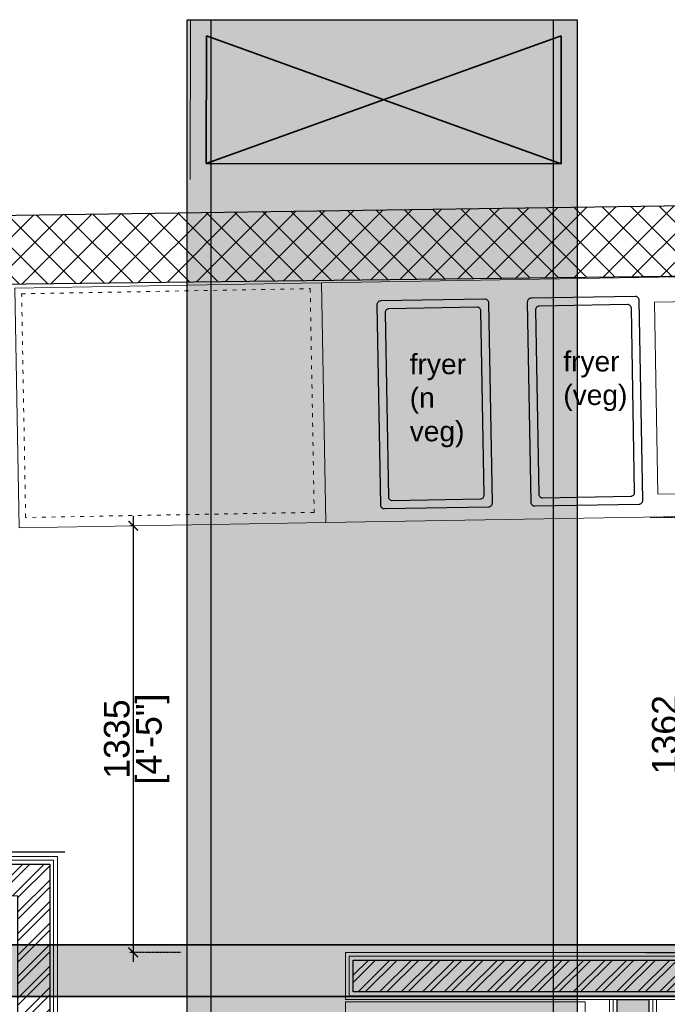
# Model space of a CAD drawing. Header units: millimetres. Extents: x 3501050 to 3719646, y 122984 to 158395.
# Tile 67 of 76: x 3522920 to 3524946, y 152300 to 155381. Entities that reach past the tile are written whole.
import ezdxf

# ---------------------------------------------------------------- set-up
doc = ezdxf.new("R2010")
doc.units = ezdxf.units.MM
doc.header["$PDMODE"] = 2
doc.linetypes.add('( Hidden )', pattern=[0.375, 0.25, -0.125])
doc.linetypes.add('ACAD_ISO03W100', pattern=[30, 12, -18])
doc.layers.get('0').update_dxf_attribs({"color": 8})
doc.layers.get('DEFPOINTS').update_dxf_attribs({"color": 8, "lineweight": 18})
for name, color, linetype, lineweight in [('02_EQUIPMENT', 124, 'Continuous', 0), ('02_EQUIPMENT-TEXT', 7, 'Continuous', 0), ('A-Dimension', 42, 'Continuous', 9), ('A-HATCH', 252, 'Continuous', 5), ('A-WALL', 12, 'Continuous', 30), ('A-Wall Hatch', 8, 'Continuous', 5), ('Duct Insulations', 7, 'Continuous', 13), ('KIOSK', 10, 'Continuous', 5), ('P-PIPE', 1, 'Continuous', 35), ('PLASTER', 252, 'Continuous', 9), ('POLYLINE', 6, 'Continuous', 30), ('tile finish', 32, 'Continuous', 9), ('V-DUCT', 7, 'Continuous', 25)]:
    doc.layers.add(name, color=color, linetype=linetype, lineweight=lineweight)
doc.styles.add('A-ANNO-DIM bold', font='GOTHIC.TTF')
doc.styles.add('Arial', font='arial.ttf', dxfattribs={"height": 250})
doc.styles.add('PDF Arial', font='arial.ttf')
doc.styles.get("Standard").update_dxf_attribs({"font": 'arial.ttf'})
doc.dimstyles.new('A-100mm-Bold', dxfattribs={"dimtxt": 80, "dimasz": 50, "dimexe": 100, "dimexo": 10, "dimgap": 50, "dimtad": 1, "dimdec": 0, "dimzin": 12, "dimdsep": 46, "dimtxsty": 'A-ANNO-DIM bold', "dimblk": 'ARCHTICK', "dimcen": 0, "dimdle": 100, "dimclrd": 8, "dimclre": 8, "dimclrt": 211, "dimadec": 0, "dimazin": 0, "dimtfac": 1, "dimtdec": 0, "dimtix": 1, "dimtmove": 2, "dimatfit": 3, "dimldrblk": 'DOT', "dimfxl": 500, "dimtvp": 1, "dimtolj": 1, "dimtzin": 0, "dimarcsym": 0})

# ---------------------------------------------------------------- blocks, each defined once
blk = doc.blocks.new('ea')
at = {"layer": 'P-PIPE', "lineweight": 5, "true_color": 0xff5c5c, "transparency": 33554559}
blk.add_hatch(color=11, dxfattribs=at).paths.add_polyline_path([(3643645.2, 153095.7), (3636772.7, 153095.4), (3636772.4, 153257), (3643645, 153256.1), (3643645.2, 153096)])
at = {"layer": 'P-PIPE', "color": 1, "true_color": 0xff0000}
for p, q in [((3636775.7, 153256.7), (3644159.3, 153256.7)), ((3636775.7, 153256.7), (3644159.3, 153256.7)), ((3636775.7, 153256.7), (3644159.3, 153256.7)), ((3644159.3, 153095.7), (3636775.7, 153095.7)), ((3644159.3, 153095.7), (3636775.7, 153095.7)), ((3644159.3, 153095.7), (3636775.7, 153095.7))]:
    blk.add_line(p, q, dxfattribs=at)
blk = doc.blocks.new('A$Cca2f4f65')
at = {"layer": 'A-HATCH', "true_color": 0x008040, "transparency": 33554495}
h = blk.add_hatch(color=116, dxfattribs=at)
h.dxf.hatch_style = 1
h.paths.add_polyline_path([(11509.2, 1361.5), (12729.2, 1361.5), (12729.2, -12371.7), (11509.2, -12371.7)])
at = {"layer": 'Duct Insulations', "color": 116, "true_color": 0x008040}
for p, q in [((11518.6, 862.2), (11519.2, 1362.2)), ((12729.2, 1361.5), (12728.6, 861.5))]:
    blk.add_line(p, q, dxfattribs=at)
at = {"layer": 'V-DUCT', "color": 116, "lineweight": 35, "true_color": 0x008040}
for p, q in [((11569.1, 1312.1), (11568.7, 912.1)), ((11568.7, 912.1), (12679.1, 1311.5)), ((12678.7, 911.5), (11569.1, 1312.1)), ((12678.7, 911.5), (12679.1, 1311.5)), ((11568.7, 912.1), (12678.7, 911.5))]:
    blk.add_line(p, q, dxfattribs=at)
at = {"layer": 'V-DUCT', "color": 116, "true_color": 0x008040}
for points in [[(11509.2, 1361.5), (12729.2, 1361.5), (12729.2, -12371.7), (11509.2, -12371.7)], [(11584.2, 1361.5), (12654.2, 1361.5), (12654.2, -12371.7), (11584.2, -12371.7)]]:
    blk.add_lwpolyline(points, close=True, dxfattribs=at)
blk.add_blockref('ea', (-3630331, -154789.5))
blk = doc.blocks.new('_ARCHTICK')
at = {"color": 0, "linetype": 'ByBlock', "const_width": 0.15}
blk.add_lwpolyline([(-0.5, -0.5), (0.5, 0.5)], dxfattribs=at)
blk = doc.blocks.new('*D99')
at = {"layer": 'A-Dimension', "color": 8, "lineweight": -2, "transparency": 16777216}
blk.add_line((3523275.4, 153827.3), (3523275.4, 152432.7), dxfattribs=at)
at = {"layer": 'A-Dimension', "color": 8, "linetype": '( Hidden )', "lineweight": -2, "transparency": 16777216}
for p, q in [((3523275.4, 153797.3), (3523265.4, 153797.3)), ((3523425.4, 152462.7), (3523265.4, 152462.7))]:
    blk.add_line(p, q, dxfattribs=at)
at = {"layer": 'DEFPOINTS', "color": 0, "transparency": 16777216}
for p in [(3523282.6, 153797.3), (3523275.4, 152462.7), (3523939.6, 152462.7)]:
    blk.add_point(p, dxfattribs=at)
at = {"layer": 'A-Dimension', "color": 8, "lineweight": -2, "transparency": 16777216, "xscale": 30, "yscale": 30, "zscale": 30}
for p, rotation in [((3523275.4, 153797.3), 90), ((3523275.4, 152462.7), 270)]:
    blk.add_blockref('_ARCHTICK', p, dxfattribs=dict(at, rotation=rotation))
at = {"layer": 'A-Dimension', "transparency": 16777216, "char_height": 80, "attachment_point": 5, "rotation": 90}
for s, insert in [('\\A1;[4\'-5"]', (3523336.5, 153130)), ('\\A1;1335', (3523224.5, 153130))]:
    blk.add_mtext(s, dxfattribs=dict(at, insert=insert))
blk = doc.blocks.new('_Dot')
at = {"color": 0, "linetype": 'ByBlock', "lineweight": -2}
blk.add_line((-0.5, 0), (-1, 0), dxfattribs=at)
at = {"color": 0, "linetype": 'ByBlock', "const_width": 0.5}
blk.add_lwpolyline([(-0.25, 0, 1), (0.25, 0, 1)], format="xyb", close=True, dxfattribs=at)
blk = doc.blocks.new('*D100')
at = {"layer": 'A-Dimension', "color": 8, "lineweight": -2, "transparency": 16777216}
blk.add_line((3524989.9, 152432.7), (3524989.9, 153854.4), dxfattribs=at)
at = {"layer": 'A-Dimension', "color": 8, "linetype": '( Hidden )', "lineweight": -2, "transparency": 16777216}
for p, q in [((3524892.5, 153824.4), (3524999.9, 153824.4)), ((3524880.6, 152462.7), (3524999.9, 152462.7))]:
    blk.add_line(p, q, dxfattribs=at)
at = {"layer": 'DEFPOINTS', "color": 0, "transparency": 16777216}
for p in [(3524882.5, 153824.4), (3524989.9, 153824.4), (3524870.6, 152462.7)]:
    blk.add_point(p, dxfattribs=at)
at = {"layer": 'A-Dimension', "color": 8, "lineweight": -2, "transparency": 16777216, "xscale": 30, "yscale": 30, "zscale": 30}
for p, rotation in [((3524989.9, 153824.4), 90), ((3524989.9, 152462.7), 270)]:
    blk.add_blockref('_ARCHTICK', p, dxfattribs=dict(at, rotation=rotation))
at = {"layer": 'A-Dimension', "transparency": 16777216, "char_height": 80, "attachment_point": 5, "rotation": 90}
for s, insert in [('\\A1;[4\'-6"]', (3525051.1, 153143.5)), ('\\A1;1362', (3524939, 153143.5))]:
    blk.add_mtext(s, dxfattribs=dict(at, insert=insert))

msp = doc.modelspace()

# ---------------------------------------------------------------- hatches: boundary and pattern name
at = {"layer": 'A-Wall Hatch', "ltscale": 0.25}
h = msp.add_hatch(dxfattribs=at)
h.set_pattern_fill('ANSI37', color=256, scale=20)
h.set_pattern_definition([(45, (-57639.53, 1301.51), (-44.9012806, 44.9012806), []), (135, (-57639.53, 1301.51), (-44.9012806, -44.9012806), [])])
h.paths.add_polyline_path([(3518099.6, 154699.8), (3511903.9, 154610.3), (3511906.7, 154408.1), (3511906.8, 154408.1), (3516773.6, 154478.3), (3516773.6, 154479.1), (3516823.6, 154479.1), (3516823.6, 154445.3), (3516824.1, 154408.1), (3516824.6, 154408.1), (3516824.6, 154358.1), (3516824.8, 154358.1), (3516824.8, 154346.1), (3516824.9, 154336.9), (3517054.9, 154339.6), (3517053.2, 154480.1), (3518102.2, 154493.4)])
h.paths.add_polyline_path([(3517060.6, 153854.7), (3516830.6, 153852), (3516836.4, 153359), (3516841.5, 153359), (3516841.5, 153309), (3516837, 153309), (3516842.5, 152837.3), (3516843.4, 152837.3), (3516843.4, 152763.3), (3516843.7, 152733.4), (3517076, 152736.3), (3517073.1, 152966.3), (3517071, 152966.3)])
h.paths.add_polyline_path([(3519678.8, 152998.9), (3517574.4, 152972.6), (3517577.3, 152742.6), (3519683, 152769)])
h.paths.add_polyline_path([(3525298.5, 154803.7), (3518099.6, 154699.8), (3518102.2, 154493.4), (3520257.9, 154520.7), (3520263.1, 154101.3), (3520489.6, 154104.1), (3520489.6, 154383.3), (3520487.8, 154524.2), (3522772.5, 154551.3), (3522895.4, 154553.1), (3522907.4, 154553.3), (3522907.4, 154552.9), (3525303.4, 154581.3)])
h.paths.add_polyline_path([(3526389.7, 154566.6), (3526161.5, 154564.2), (3526166.1, 154172.9), (3526178.7, 154172.9), (3526178.7, 153472.9), (3526178, 153472.9), (3526224.5, 151099.3), (3526443.3, 151102.2)])
h = msp.add_hatch(dxfattribs=at)
h.set_pattern_fill('ANSI32', color=256, scale=5)
h.set_pattern_definition([(45, (-3.406, -442.727), (-33.67596045, 33.67596045), []), (45, (19.045, -442.727), (-33.67596045, 33.67596045), [])])
h.paths.add_polyline_path([(3519686.7, 152639.1), (3519686.7, 152739.1), (3523014.3, 152739.1), (3523014.3, 145711.1), (3522914.3, 145711.1), (3522914.3, 152639)])
h = msp.add_hatch(dxfattribs=at)
h.set_pattern_fill('ANSI32', color=256, scale=5)
h.set_pattern_definition([(45, (-22.557, -294.943), (-33.67596045, 33.67596045), []), (45, (-0.106, -294.943), (-33.67596045, 33.67596045), [])])
h.paths.add_polyline_path([(3525260.5, 152338.7), (3523963.6, 152338.7), (3523963.6, 152438.7), (3525260.5, 152438.7)])
h = msp.add_hatch(dxfattribs=at)
h.set_pattern_fill('ANSI33', color=256, scale=8)
h.set_pattern_definition([(45, (-22.557, -443.13), (-35.9210245, 35.9210245), []), (45, (13.364, -443.13), (-35.9210245, 35.9210245), [25.4, -12.7])])
h.paths.add_polyline_path([(3523014.1, 146789.1), (3523014.1, 146889.1), (3524789.7, 146889.1), (3524787.6, 152314.7), (3524887.6, 152314.7), (3524889.7, 146789.1)])

# ---------------------------------------------------------------- linework, layer by layer
for points in [[(3524038, 154488.6), (3524049.2, 153862.7, 0.414214), (3524061.4, 153850.9), (3524387.3, 153856.7, 0.414214), (3524399.1, 153869), (3524388, 154494.9, 0.414214), (3524375.8, 154506.6), (3524049.8, 154500.8, 0.414214)], [(3524508.5, 154497), (3524519.6, 153871.1, 0.414214), (3524531.9, 153859.3), (3524857.8, 153865.1, 0.414214), (3524869.6, 153877.3), (3524858.4, 154503.2, 0.414214), (3524846.2, 154515), (3524520.3, 154509.2, 0.414214)], [(3524063.5, 154464.1), (3524073.7, 153888.2, 0.414214), (3524085.9, 153876.4), (3524361.9, 153881.3, 0.414214), (3524373.7, 153893.5), (3524363.4, 154469.4, 0.414214), (3524351.2, 154481.2), (3524075.2, 154476.3, 0.414214)], [(3524533.9, 154472.4), (3524544.2, 153896.5, 0.414214), (3524556.4, 153884.8), (3524832.4, 153889.7, 0.414214), (3524844.2, 153901.9), (3524833.9, 154477.8, 0.414214), (3524821.7, 154489.6), (3524545.7, 154484.7, 0.414214)]]:
    msp.add_lwpolyline(points, format="xyb", close=True)
at = {"layer": '02_EQUIPMENT'}
for points in [[(3523878, 153807.9), (3522918.5, 153790.8), (3522905.1, 154540.7), (3523864.7, 154557.8)], [(3525306.6, 153831.3), (3523878, 153807.9), (3523864.7, 154557.8), (3525293.2, 154581.2)], [(3524906.1, 154496.5), (3525262, 154502.8), (3525272.7, 153902.9), (3524916.7, 153896.6)], [(3524689.6, 152307.8), (3524689.6, 151159.8), (3523939.6, 151159.8), (3523939.6, 152307.8)]]:
    msp.add_lwpolyline(points, close=True, dxfattribs=at)
at = {"layer": '02_EQUIPMENT', "linetype": 'ACAD_ISO03W100'}
msp.add_lwpolyline([(3522926.4, 154523.2), (3523829.3, 154539.3), (3523841.8, 153839.4), (3522938.9, 153823.3)], close=True, dxfattribs=at)
at = {"layer": 'A-WALL', "lineweight": 30}
msp.add_lwpolyline([(3525303.4, 154581.3), (3520487.8, 154524.2), (3520509.7, 152779.3), (3516843.7, 152733.4), (3516823.2, 154479), (3511906.7, 154408.1), (3511903.9, 154610.3), (3525298.5, 154803.7)], close=True, dxfattribs=at)
at = {"layer": 'A-WALL', "ltscale": 0.25}
for points in [[(3519686.7, 152639.1), (3519686.7, 152739.1), (3523014.3, 152739.1), (3523014.3, 145706), (3522914.3, 145706), (3522914.3, 152639)], [(3525260.5, 152338.7), (3523963.6, 152338.7), (3523963.6, 152438.7), (3525260.5, 152438.7)], [(3523014.3, 146789.1), (3523014.3, 146889.1), (3524789.7, 146889.1), (3524789.1, 152314.7), (3524889.1, 152314.7), (3524889.7, 146789.1)]]:
    msp.add_lwpolyline(points, close=True, dxfattribs=at)
at = {"layer": 'PLASTER'}
for points in [[(3519686.7, 152750.7), (3523026.3, 152750.7), (3523026.3, 146901.1)], [(3523026.3, 146777.1), (3524901.7, 146777.1), (3524901.1, 152314.7)], [(3523026.3, 146901.1), (3524777.7, 146901.1), (3524777.1, 152314.7)]]:
    msp.add_lwpolyline(points, dxfattribs=at)
msp.add_lwpolyline([(3525272.5, 152326.7), (3523951.6, 152326.7), (3523951.6, 152450.7), (3525272.5, 152450.7)], close=True, dxfattribs=at)
at = {"layer": 'POLYLINE', "color": 18, "linetype": 'Continuous', "lineweight": 30, "ltscale": 250, "true_color": 0x000000}
msp.add_line((3520732.5, 152777.3), (3523061.9, 152777.3), dxfattribs=at)
at = {"layer": 'tile finish'}
for points in [[(3519686.7, 152762.7), (3523038.3, 152762.7), (3523038.3, 146913.1)], [(3523038.3, 146913.1), (3524765.7, 146913.1), (3524765.1, 152314.7)], [(3523038.3, 146765.1), (3524913.7, 146765.1), (3524913.1, 152314.7)]]:
    msp.add_lwpolyline(points, dxfattribs=at)
msp.add_lwpolyline([(3525284.5, 152314.7), (3523939.6, 152314.7), (3523939.6, 152462.7), (3525284.5, 152462.7)], close=True, dxfattribs=at)

# ---------------------------------------------------------------- block references
at = {"layer": 'KIOSK'}
msp.add_blockref('A$Cca2f4f65', (3511935.4, 154018.6), dxfattribs=at)

# ---------------------------------------------------------------- texts
at = {"layer": '02_EQUIPMENT-TEXT', "char_height": 63, "attachment_point": 1, "style": 'Arial'}
for s, insert, width in [('fryer\\P(n veg)', (3524140.6, 154334.7), 193.833), ('fryer\\P(veg)', (3524621.1, 154343.2), 141.405)]:
    msp.add_mtext(s, dxfattribs=dict(at, insert=insert, width=width))
at = {"layer": '02_EQUIPMENT-TEXT', "insert": (3518302.6, 152507.9), "char_height": 60, "width": 657.776, "attachment_point": 1, "rotation": 0.0135, "style": 'PDF Arial'}
msp.add_mtext('\\pi69.32456;{\\C0;Dual Breading \\P\\pi226.7734;Table}', dxfattribs=at)

# ---------------------------------------------------------------- dimensions: what is measured, and where the dimension line sits
at = {"layer": 'A-Dimension'}
for base, p1, p2, picture, middle in [((3524989.9, 153824.4), (3524870.6, 152462.7), (3524882.5, 153824.4), '*D100', (3524989.9, 153143.5)), ((3523275.4, 152462.7), (3523282.6, 153797.3), (3523939.6, 152462.7), '*D99', (3523275.4, 153130))]:
    dim = msp.add_linear_dim(base=base, p1=p1, p2=p2, angle=90, dimstyle='A-100mm-Bold', override={"dimtxt": 80, "dimasz": 30, "dimexe": 10, "dimgap": 10, "dimpost": '\\X', "dimtxsty": 'Standard', "dimdle": 30, "dimclrt": 256, "dimfxl": 150, "dimfxlon": 1, "dimtfill": 0, "dimarcsym": 2}, dxfattribs=at)
    dim.commit()
    dim.dimension.update_dxf_attribs({"geometry": picture, "text_midpoint": middle})

doc.saveas('drawing.dxf')
